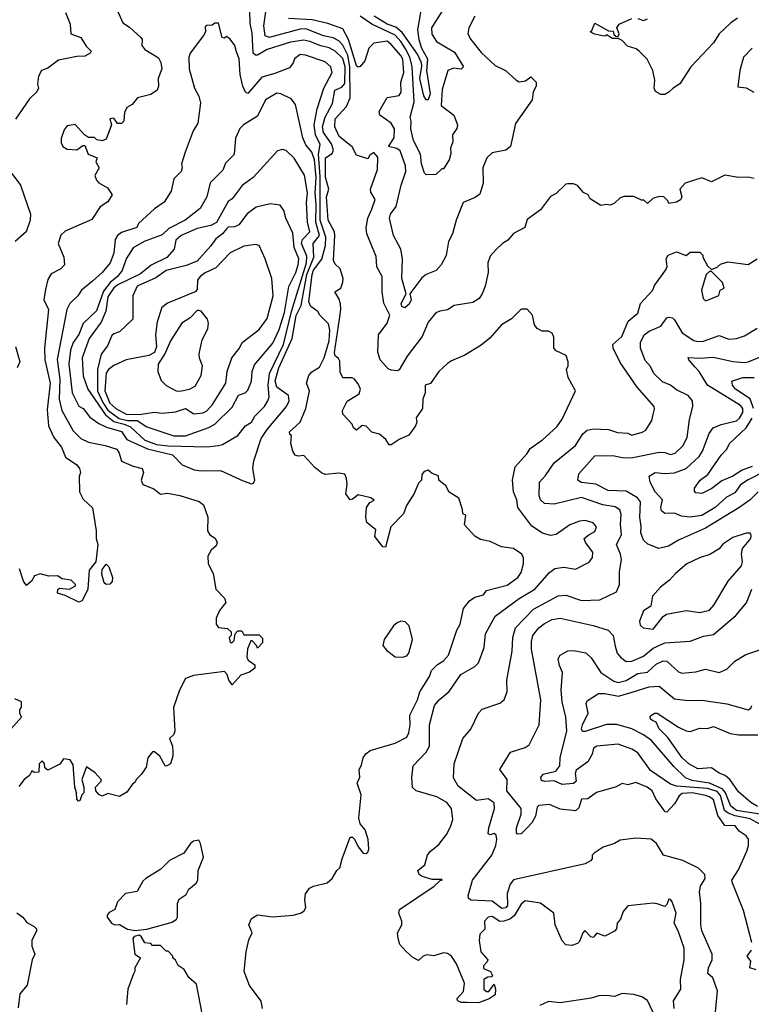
# Model space of a CAD drawing. Extents: x 1995148 to 2088947, y 769131 to 906009.
# Tile 251 of 256: x 2026870 to 2030641, y 835796 to 840867. Entities that reach past the tile are written whole.
import ezdxf

# ---------------------------------------------------------------- set-up
doc = ezdxf.new("R2010")
doc.units = 0

msp = doc.modelspace()

# ---------------------------------------------------------------- linework, layer by layer
at = {"layer": '0CON05XD'}
for points in [[(2030655, 840050), (2030624.1, 840055.9), (2030574.1, 840054.1), (2030505, 840066.2), (2030435, 840032.5), (2030385, 840052.5), (2030300, 840025), (2030272.5, 839995), (2030282.5, 839955), (2030275, 839940), (2030255, 839927.5), (2030215, 839920), (2030210, 839935), (2030190, 839955), (2030165, 839956.7), (2030133, 839947), (2030105, 839920), (2030087.5, 839937.5), (2030075, 839937.5), (2030035, 839957.5), (2029985, 839956.7), (2029965, 839950), (2029935, 839922.5), (2029915, 839912.5), (2029895, 839916.2), (2029865, 839910), (2029810, 839945), (2029800, 839965), (2029775, 839977.5), (2029745, 840013.3), (2029725, 840022.5), (2029695, 840022.5), (2029685, 840020), (2029635, 839972.5), (2029605, 839957.5), (2029555, 839887.5), (2029485, 839837.5), (2029473, 839797), (2029414.2, 839765.8), (2029385, 839732.5), (2029357.5, 839715), (2029327.5, 839685), (2029295, 839650), (2029283.3, 839615), (2029283.8, 839565), (2029269.2, 839495), (2029254.3, 839455), (2029237.9, 839432.1), (2029205, 839410), (2029110, 839395), (2029075, 839372.5), (2029035, 839366.7), (2029015, 839356.7), (2028975, 839308.8), (2028943.5, 839236.5), (2028866.9, 839135), (2028826.4, 839063.6), (2028815, 839058), (2028785, 839061.9), (2028769.8, 839069.8), (2028727.3, 839115), (2028715.6, 839154.4), (2028718.6, 839245), (2028764.6, 839305), (2028777.5, 839345), (2028746.7, 839406.7), (2028738.9, 839465), (2028737.8, 839545), (2028711.2, 839595), (2028707.3, 839647.3), (2028658.8, 839765), (2028656.4, 839795), (2028664.5, 839845), (2028685, 839891.2), (2028701.2, 839941.2), (2028679.7, 839979.7), (2028677.5, 839995), (2028713.3, 840095), (2028715, 840160), (2028695, 840182.5), (2028675, 840170), (2028665, 840150), (2028605, 840170), (2028583.2, 840213.2), (2028516.7, 840265), (2028493.8, 840315), (2028495, 840356.2), (2028555, 840420), (2028573.2, 840465), (2028572.3, 840625), (2028560.5, 840685), (2028535, 840735.4), (2028515, 840758.7), (2028485, 840774.6), (2028435, 840784.6), (2028345, 840820.5), (2028315, 840818.8), (2028155, 840776.2), (2028135, 840784.3), (2028128.2, 840835), (2028145.5, 840955)], [(2027106, 840905), (2027129.4, 840845), (2027134, 840795), (2027185.6, 840775.6), (2027211.7, 840731.7), (2027237.5, 840705), (2027232.5, 840695), (2027205, 840678.8), (2027165, 840678), (2027070.5, 840659.5), (2027015, 840617.5), (2026982.5, 840605), (2026967, 840577), (2026962.5, 840535), (2026967.5, 840515), (2026957.5, 840495), (2026920.5, 840459.5), (2026848.6, 840355)], [(2027367.9, 840927.9), (2027400.9, 840850.9), (2027435, 840828.8), (2027493.8, 840775), (2027501.2, 840765), (2027498.8, 840735), (2027515, 840714), (2027585, 840670), (2027597, 840647), (2027602.5, 840615), (2027584.3, 840565), (2027586, 840525), (2027578.8, 840505), (2027545, 840481.2), (2027477.5, 840465), (2027449.5, 840430.5), (2027422.5, 840415), (2027410.7, 840389.3), (2027406.7, 840345), (2027395, 840332.5), (2027373.3, 840333.3), (2027355, 840360), (2027335, 840357.5), (2027342.5, 840325), (2027315, 840252.5), (2027295, 840243.3), (2027268.3, 840248.3), (2027255, 840260), (2027225, 840260), (2027203.6, 840273.6), (2027155, 840327.5), (2027115, 840320), (2027099.3, 840300.7), (2027083.3, 840255), (2027083.6, 840233.6), (2027092.5, 840215), (2027115, 840200), (2027165, 840196.7), (2027195, 840220), (2027205, 840220), (2027222.5, 840175), (2027270, 840155), (2027262.5, 840135), (2027280, 840105), (2027257.5, 840065), (2027265, 840040), (2027277, 840027), (2027321.7, 840001.7), (2027346.7, 839965), (2027325, 839930), (2027285, 839903.8), (2027241.3, 839838.7), (2027105, 839778), (2027082.7, 839757.3), (2027068.8, 839715), (2027097.5, 839645), (2027100, 839605), (2027082.5, 839585), (2027031.5, 839558.5), (2027015, 839530), (2027002.1, 839477.9), (2026994.4, 839425), (2027018.9, 839375), (2026998.5, 839175), (2026998.9, 839115), (2027027.5, 838995), (2027011.5, 838858.5), (2027017.8, 838775), (2027046.7, 838715), (2027086, 838665), (2027106.2, 838615), (2027163.8, 838575), (2027178.8, 838555), (2027183.8, 838535), (2027176.1, 838513.9), (2027178, 838435), (2027197.7, 838397.7), (2027245, 838353.3), (2027263.8, 838235), (2027263.8, 838195), (2027272.5, 838165), (2027262, 838075), (2027227.7, 838032.3), (2027221.2, 837935), (2027192.5, 837875), (2027175, 837866.7), (2027105, 837902), (2027063.9, 837913.9), (2027067, 837933), (2027075, 837940), (2027091.7, 837938.3), (2027126.1, 837933.9), (2027158.3, 837951.7), (2027158.3, 837958.3), (2027135, 837980), (2027088.3, 837988.3), (2027065, 838002.5), (2027019.3, 838000.7), (2026975, 838013.8), (2026946.1, 838003.9), (2026930, 837975), (2026905, 837952.5), (2026888.8, 837975), (2026869.7, 838039.7)], [(2029434.3, 839355.7), (2029405, 839326.2), (2029353.3, 839295), (2029292.7, 839227.3), (2029248.8, 839191.2), (2029165, 839140), (2029095, 839111.2), (2029075, 839096.2), (2029030, 839055), (2028986.4, 838993.6), (2028960, 838985), (2028960, 838945), (2028947, 838913), (2028946, 838865), (2028913.6, 838816.4), (2028916.7, 838795), (2028910, 838775), (2028875, 838726.7), (2028825, 838706), (2028785, 838677.5), (2028775, 838677.5), (2028756.7, 838705), (2028725, 838732.5), (2028685, 838742.5), (2028655, 838773.3), (2028635, 838776.7), (2028605, 838752.5), (2028591.2, 838765), (2028583.8, 838785), (2028535.8, 838835), (2028534, 838855), (2028557.5, 838902.5), (2028619.3, 838940.7), (2028626.4, 838963.6), (2028615, 838992.5), (2028595, 839016.7), (2028583, 839023), (2028535, 839022.5), (2028521.2, 839051.2), (2028519.3, 839109.3), (2028513, 839123), (2028496.4, 839136.4), (2028493.2, 839153.2), (2028517.4, 839325), (2028525.6, 839375), (2028523.4, 839403.4), (2028515, 839432), (2028493.3, 839465), (2028525.5, 839485), (2028536.2, 839515), (2028536.4, 839535), (2028521.4, 839585), (2028495, 839608), (2028486.6, 839626.6), (2028494.4, 839755), (2028491.9, 839775), (2028460, 839835), (2028451.3, 839955), (2028463.4, 839995), (2028446.7, 840056.7), (2028445.6, 840155), (2028481.2, 840178.8), (2028486.8, 840195), (2028477.1, 840227.1), (2028436.4, 840286.4), (2028430.6, 840315), (2028444.9, 840365.1), (2028481.4, 840435), (2028494.6, 840505), (2028530.1, 840519.9), (2028545, 840538.1), (2028547.3, 840625), (2028535, 840666.9), (2028495, 840705.9), (2028465, 840721.8), (2028421.8, 840731.8), (2028365, 840755.3), (2028335, 840761.8), (2028265, 840751.6), (2028146.1, 840713.9), (2028095, 840683.8), (2028085, 840683.8), (2028072.9, 840695), (2028068.8, 840798.8), (2028057.2, 840847.2), (2028055.5, 840915)], [(2029048.6, 840915), (2028991.8, 840825), (2028993.3, 840793.3), (2029018.6, 840755), (2029110.7, 840700.7), (2029158, 840625), (2029145, 840612.5), (2029105, 840616.9), (2029077.1, 840605), (2029047.8, 840507.8), (2029042.7, 840425), (2029108, 840375), (2029126, 840325), (2029123.6, 840306.4), (2029100, 840275), (2029101.7, 840238.3), (2029090, 840205), (2029091.7, 840178.3), (2029083.8, 840145), (2029055, 840100), (2029045, 840100), (2029015, 840070), (2028965, 840067.5), (2028956.4, 840076.4), (2028941.4, 840125), (2028935.6, 840175), (2028900, 840245), (2028885.6, 840304.4), (2028888, 840345), (2028883.1, 840365), (2028902.9, 840445), (2028892.1, 840625), (2028880.5, 840675), (2028857.7, 840717.7), (2028834.8, 840755), (2028805, 840787.7), (2028685, 840843.4), (2028625.2, 840885.2)], [(2028936.7, 840915), (2028920.4, 840815), (2028926.8, 840765), (2028940.5, 840720.5), (2028972.5, 840665), (2028966.7, 840605), (2028985.4, 840485), (2028975, 840454.4), (2028964.1, 840454.1), (2028953.3, 840475), (2028932, 840565), (2028942.3, 840627.7), (2028941.2, 840645), (2028919.6, 840689.6), (2028840.8, 840800.8), (2028808.6, 840828.6), (2028764.4, 840845), (2028697.1, 840885)], [(2028120.8, 835775), (2028115, 835812.5), (2028055, 835893.3), (2028026.9, 835965), (2028037.3, 836067.3), (2028051.5, 836128.5), (2028067.5, 836165), (2028051.2, 836205), (2028065, 836237.5), (2028095, 836257.5), (2028175, 836247.1), (2028280, 836255), (2028316.7, 836265), (2028334.2, 836275.8), (2028344, 836295), (2028340, 836335), (2028342.9, 836365), (2028364.2, 836395), (2028385, 836405.6), (2028455, 836421.2), (2028480, 836445), (2028504.1, 836485.9), (2028520.7, 836499.3), (2028531.2, 836545), (2028573.6, 836656.4), (2028585, 836657.5), (2028595, 836647.5), (2028615, 836607.5), (2028640, 836575), (2028655, 836572.5), (2028665, 836580), (2028670, 836595), (2028665.8, 836645), (2028651.2, 836695), (2028625, 836726.7), (2028617.5, 836755), (2028630, 836875), (2028610, 836935), (2028623.6, 836966.4), (2028618.8, 837005), (2028631.7, 837028.3), (2028640, 837065), (2028653.8, 837086.2), (2028676.4, 837103.6), (2028805, 837141.2), (2028865, 837172.5), (2028875.7, 837194.3), (2028882.5, 837235), (2028881.4, 837285), (2028920, 837365), (2028931.9, 837405), (2028982.9, 837485), (2028992.9, 837515), (2029024, 837546), (2029054.6, 837565.4), (2029080.8, 837595), (2029123, 837723), (2029140, 837755), (2029158, 837835), (2029187.5, 837875), (2029215, 837893.3), (2029260, 837905), (2029275, 837927.5), (2029382.5, 837955), (2029438, 837995), (2029455, 838020), (2029466.9, 838065), (2029466.9, 838095), (2029457.1, 838115), (2029415, 838144.3), (2029352.7, 838152.7), (2029295, 838180), (2029245, 838190), (2029215, 838207.5), (2029162.5, 838265), (2029170, 838315), (2029153, 838323), (2029152.5, 838345), (2029133.6, 838403.6), (2029083.6, 838433.6), (2029066.4, 838466.4), (2029030, 838495), (2029028.3, 838518.3), (2028995, 838530), (2028975, 838547.5), (2028955, 838540), (2028943.3, 838525), (2028940, 838495), (2028925, 838480), (2028903.6, 838426.4), (2028863.9, 838366.1), (2028848.3, 838321.7), (2028782.5, 838255), (2028755, 838150), (2028741.7, 838151.7), (2028700, 838205), (2028705, 838240), (2028658.3, 838278.3), (2028653.3, 838305), (2028657.5, 838355), (2028675, 838380), (2028697.5, 838392.5), (2028680, 838405), (2028615, 838420), (2028585, 838397.5), (2028572.5, 838395), (2028551.2, 838425), (2028557, 838473), (2028554.4, 838505), (2028545, 838527.1), (2028515, 838532.5), (2028445, 838525.7), (2028425, 838532.9), (2028390.3, 838560.3), (2028335, 838622.5), (2028305, 838620), (2028290, 838625), (2028277.5, 838645), (2028267.5, 838685), (2028270, 838725), (2028261.7, 838731.7), (2028260, 838745), (2028315.5, 838794.5), (2028344.6, 838865.4), (2028363.3, 838955), (2028348.8, 838995), (2028360, 839035), (2028375.6, 839054.4), (2028415, 839077.5), (2028439, 839125), (2028465, 839214), (2028468.5, 839268.5), (2028461.2, 839301.2), (2028416.7, 839345), (2028406.7, 839365), (2028370.6, 839390.6), (2028360.4, 839415), (2028376.7, 839555), (2028385, 839576.6), (2028426.7, 839633.3), (2028446.8, 839705), (2028447.4, 839747.4), (2028418.6, 839835), (2028418.9, 840058.9), (2028410.6, 840175), (2028418.9, 840225), (2028394.1, 840275), (2028388.2, 840325), (2028402.4, 840407.6), (2028436.8, 840515), (2028480.8, 840595), (2028474, 840625), (2028445, 840650), (2028342.5, 840685), (2028315, 840688), (2028286.7, 840665), (2028280, 840645), (2028260.7, 840619.3), (2028185, 840589.6), (2028118.1, 840571.9), (2028045, 840487.1), (2028033.2, 840493.2), (2028020.5, 840525), (2028005.6, 840585), (2028001.1, 840665), (2027987.7, 840702.3), (2027979.2, 840735), (2027955, 840766.7), (2027935, 840780), (2027925, 840772.5), (2027913.3, 840775), (2027895, 840850), (2027875, 840850), (2027861.7, 840838.3), (2027835, 840837.5), (2027825, 840830), (2027827.5, 840805), (2027817.5, 840785), (2027748.8, 840695), (2027742.5, 840675), (2027743.1, 840615), (2027770, 840515), (2027792.8, 840472.8), (2027801.2, 840438.8), (2027788.8, 840335), (2027764.2, 840295), (2027721.9, 840185), (2027704, 840125), (2027708, 840105), (2027702, 840085), (2027665, 840047.5), (2027650, 839985), (2027615, 839926.7), (2027565, 839893.3), (2027483, 839817), (2027473, 839797), (2027395, 839770.6), (2027373.5, 839756.5), (2027362, 839735), (2027355.7, 839664.3), (2027336.4, 839615), (2027295, 839566), (2027245, 839520), (2027189.2, 839475), (2027169.2, 839445), (2027128.1, 839405), (2027112.5, 839375), (2027062.9, 839117.1), (2027077.3, 839015), (2027072.7, 838912.7), (2027086.8, 838855), (2027145, 838750.6), (2027185, 838711.2), (2027225, 838692), (2027310, 838675), (2027370, 838655), (2027383.3, 838635), (2027394.4, 838594.4), (2027455, 838567.1), (2027501.2, 838555), (2027507.5, 838535), (2027496, 838495), (2027505, 838473.8), (2027560.9, 838450.9), (2027595, 838423.3), (2027631.7, 838428.3), (2027695, 838416.9), (2027795, 838386.2), (2027818, 838368), (2027838.8, 838305), (2027838, 838235), (2027850, 838215), (2027877.5, 838197.5), (2027887.8, 838175), (2027883.2, 838156.8), (2027857.5, 838135), (2027838.8, 838105), (2027842, 838065), (2027866.7, 838015), (2027881.2, 837935), (2027925, 837887.5), (2027932.5, 837865), (2027900, 837825), (2027882.5, 837785), (2027883.3, 837755), (2027895, 837737.5), (2027941.7, 837731.7), (2027960, 837715), (2027960, 837695), (2027950, 837685), (2027955, 837660), (2027965, 837660), (2027975, 837670), (2027980, 837705), (2027995, 837720), (2028015, 837720), (2028025, 837700), (2028105, 837700), (2028121.7, 837681.7), (2028121.7, 837658.3), (2028095, 837630), (2028090, 837645), (2028068.3, 837668.3), (2028061.7, 837668.3), (2028043.6, 837626.4), (2028040, 837585), (2028048.3, 837568.3), (2028082.5, 837545), (2028081.7, 837528.3), (2028055, 837506.2), (2028009.2, 837490.8), (2027965, 837442.5), (2027947.5, 837465), (2027940, 837495), (2027925, 837510), (2027765, 837490), (2027725, 837473.8), (2027694.3, 837415), (2027663.1, 837325), (2027669.2, 837205), (2027664.1, 837185.9), (2027642.5, 837165), (2027657.5, 837125), (2027660, 837095), (2027660, 837075), (2027646.7, 837035), (2027625, 837022.5), (2027620, 837025), (2027592.5, 837075), (2027565, 837097.5)], [(2029215.7, 840885), (2029184, 840825), (2029179.2, 840795), (2029194.3, 840765), (2029248, 840698), (2029320.9, 840630.9), (2029373.3, 840605), (2029427, 840557), (2029445, 840548), (2029476.9, 840553.1), (2029505, 840572.5), (2029532.5, 840545), (2029532.5, 840525), (2029516.7, 840495), (2029511.2, 840455), (2029425, 840332.5), (2029398.8, 840215), (2029375, 840196), (2029305, 840181.2), (2029276.7, 840155), (2029256.7, 840105), (2029259.2, 840025), (2029241.2, 839968.8), (2029217.9, 839952.1), (2029155, 839926), (2029119.5, 839835), (2029100, 839765), (2029080, 839725), (2029067.3, 839652.7), (2029042.5, 839605), (2029016.2, 839575), (2028965, 839554.2), (2028942.8, 839537.2), (2028880, 839455), (2028886.9, 839425), (2028878.1, 839401.9), (2028855, 839383.1), (2028840.2, 839390.2), (2028835.6, 839405), (2028862.5, 839455), (2028840, 839535), (2028842.9, 839635), (2028834.2, 839685), (2028797.1, 839755), (2028775.7, 839845), (2028781.9, 839865), (2028810, 839905), (2028835.8, 840015), (2028859.4, 840085), (2028858.9, 840115), (2028831.5, 840191.5), (2028814, 840204), (2028770, 840215), (2028800.8, 840259.2), (2028801.9, 840305), (2028785, 840335.2), (2028726.9, 840375), (2028722.5, 840395), (2028764.1, 840465.9), (2028825, 840477.5), (2028835.9, 840494.1), (2028833.8, 840545), (2028850, 840595), (2028845, 840663.3), (2028835, 840683.3), (2028785, 840740), (2028764.2, 840755.8), (2028695, 840746.2), (2028668.8, 840721.2), (2028648.8, 840655), (2028625, 840626.7), (2028615, 840623.3), (2028605, 840628.8), (2028564, 840765), (2028535, 840820.8), (2028457.7, 840847.7), (2028377, 840867), (2028255, 840874.2)], [(2030570, 840875), (2030535, 840851.2), (2030475, 840793.8), (2030445, 840748.8), (2030328.8, 840625), (2030273, 840537), (2030237.5, 840515), (2030216.4, 840493.6), (2030195, 840482.5), (2030175, 840482.5), (2030147, 840497), (2030140, 840515), (2030143.3, 840555), (2030133.3, 840605), (2030103.6, 840663.6), (2030062.5, 840705), (2030047, 840717), (2030001.7, 840731.7), (2029975, 840760), (2029955, 840770), (2029925, 840770), (2029895, 840790), (2029887, 840783), (2029873.6, 840783.6), (2029832.5, 840792.5), (2029810, 840805), (2029818.3, 840811.7), (2029835, 840850), (2029905, 840810), (2029928.3, 840808.3), (2029931.7, 840791.7), (2029941.7, 840781.7), (2029955, 840780), (2029960, 840795), (2029947.5, 840825), (2029960, 840845), (2030025, 840873.3)], [(2030055, 840873.3), (2030085, 840863.3), (2030105, 840872.5)], [(2030645, 840720), (2030601.2, 840675), (2030582, 840605), (2030570.7, 840520.7), (2030615, 840516.7), (2030654.2, 840494.2)], [(2028065, 838477.5), (2028075, 838480), (2028082.5, 838495), (2028070.8, 838555), (2028076.9, 838595), (2028115, 838710), (2028145, 838757.1), (2028244.5, 838875), (2028259.6, 838905), (2028255, 838931.4), (2028195.5, 838975.5), (2028186.6, 839006.6), (2028204.9, 839075), (2028274.6, 839225), (2028295, 839343.1), (2028321.3, 839395), (2028350.1, 839555), (2028385.6, 839645), (2028382.1, 839715), (2028414.8, 839755), (2028395.9, 839825), (2028398.5, 839915), (2028393.2, 839975), (2028397.2, 840055), (2028389.7, 840145), (2028375, 840184.4), (2028345, 840222.5), (2028328.9, 840258.9), (2028290.9, 840430.9), (2028269.7, 840459.7), (2028215, 840485.8), (2028195, 840488.1), (2028136, 840455), (2028095, 840371.2), (2028023.3, 840325), (2028005, 840306.7), (2027982.1, 840257.9), (2027975, 840173.3), (2027931.2, 840128.8), (2027917.4, 840092.6), (2027852.4, 840027.6), (2027834.3, 839955.7), (2027800.8, 839895), (2027722.9, 839835), (2027638, 839792), (2027605, 839759.1), (2027511.2, 839725), (2027455, 839692.5), (2027418, 839635), (2027398.2, 839575), (2027373.9, 839545), (2027336.2, 839513.8), (2027301, 839469), (2027265, 839367.5), (2027197.6, 839302.4), (2027175, 839245.6), (2027145.3, 839205), (2027132.2, 839165), (2027122.8, 839095), (2027140.8, 838945), (2027175, 838876.2), (2027196.7, 838865), (2027230.9, 838820.9), (2027278.1, 838788.1), (2027318, 838768), (2027395, 838745.7), (2027421.4, 838705), (2027527.8, 838657.8), (2027656.8, 838626.8), (2027706.7, 838575), (2027768.8, 838548.8), (2027805, 838543.5), (2027905, 838546), (2028022.3, 838492.3), (2028065, 838477.5)], [(2027835, 838668.1), (2027895, 838674.6), (2027915, 838680), (2027995, 838725.7), (2028034.4, 838775.6), (2028063.8, 838795), (2028081.9, 838825), (2028132.2, 838875), (2028148.9, 838905), (2028155.5, 838925), (2028151.2, 838985), (2028156.7, 839045), (2028230.4, 839195), (2028270.9, 839365), (2028347.4, 839615), (2028349.5, 839649.5), (2028322, 839715), (2028326.9, 839735), (2028364.6, 839775), (2028353.9, 839825), (2028347.9, 839925), (2028353.8, 839975), (2028337.2, 840067.2), (2028284.7, 840154.7), (2028243, 840193), (2028225, 840199.2), (2028198.3, 840191.7), (2028074, 840055), (2028017, 840013), (2027965.6, 839944.4), (2027945, 839931.2), (2027885, 839823.6), (2027855, 839807.5), (2027785, 839792.7), (2027702, 839755), (2027675, 839731.2), (2027666, 839685), (2027627.7, 839642.3), (2027547.1, 839602.9), (2027492.4, 839557.6), (2027375, 839501.6), (2027355, 839486.2), (2027325, 839440), (2027313.9, 839366.1), (2027289.8, 839310.2), (2027228.8, 839225), (2027191.8, 839125), (2027196.7, 839033.3), (2027221.5, 838965), (2027312.2, 838832.2), (2027355, 838797.9), (2027408.2, 838785), (2027440.3, 838770.3), (2027515, 838701.1), (2027575, 838680.2), (2027635, 838672), (2027835, 838668.1)], [(2026830, 840075), (2026873.8, 840015), (2026926.2, 839865), (2026924, 839835), (2026903.8, 839775), (2026846.7, 839725)], [(2027725, 838723.5), (2027845, 838766.7), (2027875, 838784.2), (2027965, 838871.1), (2027997.1, 838932.9), (2028032.5, 838945), (2028045, 838960), (2028064.4, 839005), (2028067.3, 839055), (2028079.4, 839090.6), (2028175, 839200.8), (2028207.7, 839272.3), (2028235, 839358.8), (2028257.3, 839492.7), (2028293.3, 839565), (2028306, 839605), (2028308, 839635), (2028284.1, 839694.1), (2028278, 839768), (2028241.4, 839845), (2028230.8, 839885), (2028212.3, 839912.3), (2028161.2, 839918.8), (2028088.3, 839901.7), (2028042.4, 839867.6), (2027999.5, 839810.5), (2027979.1, 839800.9), (2027945, 839798.9), (2027935, 839790), (2027915.2, 839764.8), (2027880.5, 839739.5), (2027855, 839702), (2027785, 839624.2), (2027728.3, 839601.7), (2027625, 839576.4), (2027572.4, 839537.6), (2027475.5, 839495), (2027453.8, 839445), (2027452.5, 839325), (2027385, 839260), (2027355, 839250), (2027345, 839240), (2027322.7, 839187.3), (2027290.6, 839145), (2027271.4, 839065), (2027271.7, 838955), (2027298.5, 838895), (2027325, 838856.6), (2027383.3, 838813.3), (2027425, 838802.3), (2027475, 838803), (2027525, 838770.8), (2027664, 838724), (2027725, 838723.5)], [(2027485, 838834.8), (2027565, 838846.1), (2027605, 838841.6), (2027672.3, 838847.7), (2027725, 838864.5), (2027767.8, 838837.8), (2027815, 838842.5), (2027835, 838852.1), (2027863.6, 838885), (2027931.9, 838995), (2027938.9, 839055), (2027962.9, 839125), (2028002, 839175), (2028016, 839205), (2028105, 839271.4), (2028145, 839328.8), (2028176.2, 839445), (2028168.8, 839535), (2028135.6, 839635), (2028103.6, 839703.6), (2028085, 839708.8), (2028025, 839700.6), (2027955, 839666), (2027881.4, 839588.6), (2027825, 839563.2), (2027799.4, 839545), (2027786.7, 839525), (2027785, 839477.5), (2027775, 839465.7), (2027632, 839408), (2027603.1, 839385), (2027578.7, 839311.3), (2027570.6, 839245), (2027575.7, 839185), (2027565, 839153.5), (2027535, 839137.8), (2027418, 839115), (2027355, 839085.5), (2027327.5, 839065), (2027315, 839047.5), (2027308.2, 838955), (2027335, 838892.1), (2027365, 838865.4), (2027419.2, 838835), (2027485, 838834.8)], [(2030455, 835737.5), (2030466.9, 835865), (2030442.1, 835932.1), (2030415.8, 835955), (2030419.4, 835985), (2030438.1, 836025), (2030438.5, 836055), (2030385.5, 836175), (2030380, 836205), (2030380.3, 836315), (2030373.8, 836376.2), (2030379.5, 836405), (2030402.1, 836445), (2030400.5, 836465), (2030367.9, 836497.9), (2030287.1, 836537.1), (2030188.8, 836565), (2030151.5, 836625), (2030125, 836646.4), (2030045, 836652.5), (2029965, 836642.5), (2029935.9, 836624.1), (2029876.7, 836605), (2029830, 836575), (2029820, 836565), (2029820, 836545), (2029812.5, 836535), (2029785, 836519.2), (2029415, 836436.7), (2029397.5, 836415), (2029382.6, 836367.4), (2029384, 836305), (2029375, 836292.5), (2029355, 836290), (2029305, 836327.5), (2029195, 836332.5), (2029182.9, 836342.9), (2029181.4, 836355), (2029204, 836435), (2029302.5, 836565), (2029324.2, 836615), (2029329.2, 836645), (2029325, 836667.5), (2029315, 836676), (2029295, 836670), (2029284.4, 836675), (2029287.9, 836705), (2029317.6, 836805), (2029314.8, 836834.8), (2029285, 836855.3), (2029225, 836846), (2029129.1, 836919.1), (2029106.4, 836963.6), (2029108.8, 837035), (2029154, 837165), (2029195, 837213.3), (2029234.2, 837295.8), (2029254.2, 837315.8), (2029345, 837346.7), (2029366.7, 837365), (2029383, 837407), (2029380.8, 837465), (2029407.5, 837615), (2029411.8, 837685), (2029425.4, 837734.6), (2029518.1, 837831.9), (2029645, 837900.6), (2029685, 837904.3), (2029765, 837875.6), (2029860.3, 837879.7), (2029945, 837920), (2029961.2, 837958.8), (2029961.9, 838025), (2029971.4, 838085), (2029966.9, 838115), (2029945.6, 838165), (2029971.9, 838215), (2029966.6, 838266.6), (2029969.3, 838319.3), (2029963.3, 838343.3), (2029939.1, 838359.1), (2029875, 838369.2), (2029765, 838406.4), (2029625, 838372.9), (2029575, 838375.6), (2029555, 838394.2), (2029547.5, 838415), (2029548.9, 838485), (2029580.6, 838519.4), (2029624.4, 838585), (2029735, 838674.2), (2029772, 838735), (2029795, 838754), (2029825, 838760), (2029905, 838756.7), (2029951.7, 838741.7), (2030005, 838737.5), (2030025, 838727.5), (2030077.6, 838742.4), (2030096.4, 838753.6), (2030127.8, 838802.2), (2030134.2, 838834.2), (2030141.7, 838861.7), (2030139.2, 838875), (2030052.9, 838975), (2029965, 839101.2), (2029928.8, 839175), (2029926.7, 839195), (2029973.8, 839235), (2030005.9, 839314.1), (2030056.2, 839355), (2030070, 839405), (2030132.5, 839475), (2030142.4, 839497.6), (2030200.5, 839579.5), (2030206.4, 839596.4), (2030202.5, 839635), (2030212.5, 839655), (2030255, 839672.5), (2030305, 839652.5), (2030325, 839670), (2030375, 839670), (2030390, 839655), (2030390, 839645), (2030415, 839600), (2030435, 839580), (2030465, 839592.5), (2030481.2, 839608.8), (2030519.3, 839620.7), (2030625, 839606.2), (2030670, 839635)], [(2030405, 839420), (2030415, 839423.3), (2030473, 839447), (2030480, 839475), (2030500, 839485), (2030493, 839513), (2030435, 839570), (2030425, 839570), (2030407.5, 839555), (2030383.8, 839475), (2030391.7, 839431.7), (2030405, 839420)], [(2027695, 838954), (2027745.6, 838964.4), (2027775, 838980), (2027805.8, 839035), (2027812.5, 839085), (2027796.4, 839123.6), (2027794.2, 839145.8), (2027811.2, 839218.8), (2027838.8, 839275), (2027842.5, 839305), (2027837.5, 839325), (2027805, 839366.7), (2027795, 839370), (2027785, 839368.8), (2027748.8, 839331.2), (2027706.2, 839305), (2027646.6, 839213.4), (2027620.3, 839149.7), (2027583.9, 839093.9), (2027581.2, 839055), (2027599.5, 839009.5), (2027625, 838983.8), (2027676.1, 838956.1), (2027695, 838954)], [(2030242.5, 835775), (2030238.8, 835815), (2030277.1, 835875), (2030275.8, 835924.2), (2030293.8, 836025), (2030294.2, 836085), (2030263.3, 836175), (2030243.3, 836215), (2030254, 836265), (2030233.3, 836325), (2030225, 836336.7), (2030215, 836337.5), (2030205, 836310), (2030195, 836300), (2030156.2, 836313.8), (2030135, 836317.1), (2030005, 836303.8), (2029980, 836275), (2029965.7, 836235), (2029950, 836215), (2029946.2, 836185), (2029936.1, 836173.9), (2029885, 836147.5), (2029845, 836162.5), (2029825, 836140), (2029813.6, 836143.6), (2029783, 836177), (2029772.5, 836165), (2029755, 836120), (2029745, 836110), (2029715, 836100), (2029685, 836102.5), (2029665, 836122.5), (2029630, 836205), (2029623.3, 836265), (2029555, 836317.5), (2029475, 836330), (2029455, 836312), (2029418.3, 836251.7), (2029395.3, 836234.7), (2029365, 836223.9), (2029345, 836222.9), (2029305, 836248.5), (2029283.8, 836245), (2029266.2, 836225), (2029267, 836183), (2029242.3, 836157.7), (2029237.5, 836125), (2029246.1, 836066.1), (2029282.5, 836025), (2029280, 836015), (2029260, 835995), (2029261.2, 835981.2), (2029296.2, 835966.2), (2029306.7, 835945), (2029301.7, 835938.3), (2029283, 835937), (2029262.5, 835925), (2029262.5, 835875), (2029275, 835862.5), (2029287, 835863), (2029315, 835900), (2029322.5, 835875), (2029320, 835845), (2029290, 835825), (2029235, 835804.5), (2029175, 835805.8), (2029145, 835806.2), (2029127.5, 835815), (2029122.5, 835825), (2029157, 835863), (2029163.1, 835905), (2029121.9, 836005), (2029095, 836044.2), (2029075, 836057.5), (2029055, 836062), (2029005, 836046.7), (2028968.3, 836051.7), (2028950, 836045), (2028925, 836022.5), (2028897, 836037), (2028860.7, 836070.7), (2028830, 836105), (2028820, 836135), (2028817.5, 836165), (2028840, 836205), (2028838.8, 836225), (2028823.3, 836265), (2028827.5, 836285), (2029006, 836405), (2029036.2, 836433.8), (2029047.5, 836435), (2029045, 836440), (2028995, 836438.6), (2028944.5, 836454.5), (2028928.8, 836465), (2028921.2, 836485), (2028958, 836515), (2028971.2, 836565), (2028985, 836583.3), (2029030.9, 836619.1), (2029069.7, 836670.3), (2029090.3, 836709.7), (2029101.7, 836748.3), (2029096.2, 836805), (2029072, 836835), (2029020, 836865), (2028912.5, 836895), (2028895, 836912.5), (2028891.2, 836965), (2028897.5, 837025), (2028965.3, 837094.7), (2028981.2, 837125), (2028982.5, 837235), (2029008, 837335), (2029031.2, 837365), (2029083, 837407), (2029144, 837495), (2029215, 837535.7), (2029234.3, 837555), (2029264.1, 837634.1), (2029270.6, 837705), (2029320.6, 837795), (2029445, 837886.2), (2029525, 837934.4), (2029600.3, 838019.7), (2029628.8, 838041.2), (2029675, 838047.5), (2029735, 838038), (2029805, 838073.3), (2029822.3, 838097.7), (2029824, 838125), (2029785.8, 838175), (2029778.8, 838195), (2029802.5, 838215), (2029835, 838231.2), (2029843.3, 838255), (2029825, 838276.2), (2029785, 838288), (2029755, 838284), (2029705, 838265.8), (2029634.1, 838215.9), (2029605, 838211.2), (2029565, 838222), (2029509.1, 838259.1), (2029437.5, 838355), (2029431.4, 838395), (2029415.8, 838435), (2029409.2, 838495), (2029423.8, 838565), (2029485, 838633.3), (2029500.5, 838659.5), (2029565, 838703.8), (2029639.1, 838770.9), (2029665, 838810), (2029733.8, 838955), (2029696.7, 839025), (2029687.5, 839065), (2029696.7, 839085), (2029697.5, 839105), (2029687, 839137), (2029635, 839162.5), (2029622.5, 839175), (2029623, 839233), (2029613.6, 839253.6), (2029595, 839263.3), (2029563, 839263), (2029537, 839277), (2029523.3, 839295), (2029513.3, 839345), (2029485, 839376.7), (2029455, 839376.2), (2029434.3, 839355.7)], [(2030021.2, 838611.2), (2030165, 838640), (2030195, 838638.5), (2030225, 838627.1), (2030248, 838635), (2030287.6, 838672.4), (2030310.5, 838715), (2030321.7, 838808.3), (2030340, 838875), (2030337.5, 838905), (2030315, 838931.9), (2030255, 838961.1), (2030225, 838984.3), (2030182.2, 839002.2), (2030137.5, 839045), (2030120.5, 839080.5), (2030092.8, 839112.8), (2030068.9, 839175), (2030069.6, 839205), (2030088.9, 839245), (2030115, 839263.3), (2030175, 839288.6), (2030205, 839331.2), (2030215, 839336), (2030235, 839332), (2030245, 839322), (2030284.1, 839254.1), (2030345, 839215.6), (2030365, 839210), (2030395, 839211.4), (2030475, 839240), (2030525, 839222.5), (2030565, 839225.8), (2030605, 839238.6), (2030671.2, 839278.8)], [(2026847.5, 839185), (2026870, 839105), (2026856.7, 839075)], [(2030715, 838543.1), (2030625, 838497.7), (2030585, 838472.5), (2030555, 838431.1), (2030512.4, 838407.6), (2030455, 838354.6), (2030385, 838313.6), (2030324.7, 838304.7), (2030280.4, 838310.4), (2030245, 838325.7), (2030195, 838324.4), (2030177.3, 838337.3), (2030174.2, 838355.8), (2030182.5, 838395), (2030145.8, 838435), (2030120, 838485), (2030115, 838516.7), (2030145, 838535.7), (2030195, 838530.6), (2030245, 838533.6), (2030304.7, 838555.3), (2030371.8, 838618.2), (2030388.8, 838645), (2030423.1, 838736.9), (2030444.5, 838765.5), (2030485, 838782.9), (2030565, 838801.5), (2030580, 838815), (2030597.1, 838845), (2030597.1, 838865), (2030585, 838880.5), (2030415, 838984.4), (2030371.9, 839055), (2030348.8, 839078.8), (2030318.8, 839115), (2030315, 839127.5), (2030375, 839124.3), (2030445, 839130), (2030545, 839107.1), (2030605, 839102.5), (2030625, 839105.6), (2030774.4, 839165.6)], [(2030652.6, 838865), (2030635.4, 838915), (2030560, 838965), (2030542.9, 838985), (2030540, 839005), (2030596.3, 839023.7), (2030655.6, 839024.4)], [(2030645, 838565.4), (2030593, 838547), (2030545, 838516.9), (2030488.2, 838491.8), (2030436.5, 838453.5), (2030385, 838427.8), (2030355, 838430), (2030348.6, 838438.6), (2030348.6, 838455), (2030376.9, 838495), (2030415.8, 838525), (2030485, 838624.4), (2030514.4, 838655), (2030528.9, 838685), (2030615, 838765.3), (2030644.4, 838815)], [(2030675.8, 838435), (2030634.7, 838395.3), (2030576.7, 838353.3), (2030405, 838248.1), (2030265, 838186.9), (2030214.4, 838155.6), (2030164.2, 838144.2), (2030106.6, 838166.6), (2030085, 838186.7), (2030071.5, 838225), (2030073.4, 838256.6), (2030065.4, 838305), (2030069.5, 838385), (2030054.4, 838405), (2029995, 838438.5), (2029902.2, 838442.2), (2029840, 838475), (2029764.4, 838484.4), (2029745.9, 838495.9), (2029751.3, 838528.7), (2029835, 838620.8), (2029927.6, 838622.4), (2029975, 838612.7), (2030021.2, 838611.2)], [(2030135, 837729.2), (2030185.7, 837794.3), (2030204.3, 837805.7), (2030305, 837824.2), (2030375, 837814), (2030425, 837826.2), (2030448, 837852), (2030522, 837975), (2030589.4, 838055), (2030595.5, 838075), (2030590.6, 838115), (2030595.8, 838144.2), (2030638.8, 838195), (2030640.7, 838210.7), (2030635, 838222.5), (2030615, 838223.3), (2030545, 838200), (2030493.2, 838166.8), (2030475, 838142), (2030426.2, 838113.8), (2030373.4, 838096.6), (2030308, 838065), (2030249.2, 838015), (2030219.3, 837980.7), (2030172, 837945), (2030132.1, 837897.9), (2030123.6, 837846.4), (2030085, 837822.5), (2030065, 837770), (2030068.3, 837748.3), (2030082.5, 837735), (2030135, 837729.2)], [(2027315, 837959.2), (2027305, 837966.2), (2027292.4, 838012.4), (2027294.4, 838035.6), (2027315, 838062.5), (2027329.5, 838049.5), (2027348, 837995), (2027345.8, 837974.2), (2027335, 837960), (2027315, 837959.2)], [(2030643.2, 836115), (2030599.8, 836279.8), (2030541.2, 836425), (2030540, 836435), (2030575, 836488.8), (2030616.9, 836585), (2030626.4, 836615), (2030626.4, 836646.4), (2030615, 836664), (2030578.3, 836688.3), (2030556.7, 836715), (2030505, 836716.7), (2030468.3, 836768.3), (2030445, 836850), (2030425.7, 836865), (2030405, 836871.3), (2030335, 836885.6), (2030285, 836882.2), (2030269.3, 836870.8), (2030245, 836829.4), (2030205, 836786.7), (2030197, 836787), (2030148, 836855), (2030130, 836895), (2030103.3, 836915), (2030045, 836938.1), (2030005, 836926.7), (2029975, 836933.3), (2029943.9, 836916.1), (2029843.2, 836886.8), (2029797.5, 836855), (2029765, 836853.3), (2029751.2, 836808.8), (2029735, 836793.3), (2029655, 836801.9), (2029600, 836825), (2029545, 836820), (2029537.7, 836812.3), (2029528, 836765), (2029509.1, 836730.9), (2029485.4, 836704.6), (2029455, 836674.4), (2029435, 836673.1), (2029430, 836680), (2029429.6, 836705), (2029454.7, 836775), (2029454.1, 836804.1), (2029381.2, 836895), (2029382.5, 836955), (2029343.8, 837005), (2029400, 837095), (2029475, 837118.8), (2029495, 837133.3), (2029547.5, 837235), (2029555.6, 837365), (2029507.8, 837625), (2029507.5, 837665), (2029514.4, 837695), (2029545.8, 837735), (2029575, 837757.8), (2029615, 837778.1), (2029655, 837785.8), (2029825, 837746.7), (2029902.4, 837722.4), (2029928, 837695), (2029939.5, 837640.5), (2029949.2, 837605), (2029966, 837585), (2029995, 837562), (2030025, 837563.5), (2030085, 837588.8), (2030135, 837631.2), (2030195, 837657.3), (2030325, 837666), (2030395, 837692.5), (2030445, 837701.4), (2030560.6, 837799.4), (2030616.1, 837863.9), (2030644.2, 837935)], [(2028845, 837584), (2028865, 837591.2), (2028875.7, 837604.3), (2028894, 837675), (2028876.7, 837745), (2028855.9, 837765.9), (2028835, 837768.8), (2028815, 837761.2), (2028796.2, 837745), (2028748, 837675), (2028742, 837645), (2028760.3, 837620.3), (2028805, 837586.2), (2028845, 837584)], [(2030685, 836724.2), (2030635, 836751), (2030557.2, 836767.2), (2030521.2, 836781.2), (2030503.1, 836795), (2030482.3, 836872.3), (2030465, 836892.3), (2030415, 836908.3), (2030255, 836920.2), (2030225, 836929.8), (2030120.3, 837000.3), (2030055, 837090.8), (2030025, 837110), (2029955, 837135.6), (2029845, 837125.7), (2029826.7, 837115), (2029820, 837085), (2029797.5, 837045), (2029737.5, 837002.5), (2029733.1, 836985), (2029738.1, 836945), (2029725, 836933.5), (2029665, 836929.1), (2029625, 836948), (2029575.9, 836944.1), (2029558.8, 836948.8), (2029556, 836965), (2029568.7, 836981.3), (2029632.7, 836997.3), (2029654.2, 837025), (2029655.6, 837065), (2029689.4, 837205), (2029684.5, 837274.5), (2029665.5, 837355), (2029660, 837415), (2029668.1, 837505), (2029652, 837542), (2029645.8, 837575), (2029656.2, 837595), (2029695, 837616), (2029725, 837619.2), (2029787, 837607), (2029815, 837581.2), (2029865.7, 837505), (2029931.3, 837461.3), (2029955, 837453.3), (2029996.4, 837463.6), (2030055, 837500.7), (2030105, 837507.8), (2030151, 837549), (2030185.7, 837565.7), (2030205, 837564.4), (2030265, 837509.2), (2030282.2, 837502.2), (2030355, 837509.2), (2030405, 837522.5), (2030475, 837506), (2030515, 837522.5), (2030555, 837564), (2030611.7, 837598.3), (2030695, 837625.7)], [(2030685.4, 836775.4), (2030563.8, 836795), (2030535, 836816.4), (2030508.5, 836885), (2030493.4, 836905), (2030425.4, 836935.4), (2030335, 836949.8), (2030301.9, 836961.9), (2030241.7, 837021.7), (2030126.5, 837155), (2030085, 837184.5), (2030025, 837215.5), (2029947.6, 837237.6), (2029895, 837237.1), (2029785, 837200.7), (2029770.9, 837200.9), (2029766.2, 837215), (2029771.2, 837235), (2029799.4, 837295), (2029790, 837345), (2029795, 837358.8), (2029852.8, 837397.2), (2029885, 837397.9), (2029956.7, 837383.3), (2030026.2, 837403.8)], [(2030026.2, 837403.8), (2030115, 837432.2), (2030165, 837434), (2030245, 837370), (2030315, 837361.4), (2030385, 837362.9), (2030515, 837344.2), (2030625, 837312.5), (2030638.3, 837321.7), (2030643.9, 837336.1)], [(2026825, 837213.8), (2026880, 837275), (2026870, 837295), (2026870, 837315), (2026880, 837325), (2026880, 837355), (2026845, 837370)], [(2030672.5, 836815), (2030638, 836835), (2030575, 836890), (2030532.3, 836952.3), (2030506.7, 836975), (2030475, 836987.1), (2030435, 837014.2), (2030365, 837008.8), (2030318.2, 837035), (2030285, 837066.5), (2030210.7, 837170.7), (2030166, 837215), (2030149.5, 837249.5), (2030131.7, 837258.3), (2030121.2, 837265), (2030118.8, 837281.2), (2030142.5, 837295), (2030155, 837295.5), (2030265, 837223.1), (2030305, 837204), (2030325, 837202), (2030375, 837219.2), (2030415, 837216), (2030445, 837226.7), (2030531.7, 837191.7), (2030575, 837183.6), (2030675, 837183.5)], [(2027565, 837097.5), (2027553.6, 837096.4), (2027530, 837065), (2027521.7, 837018.3), (2027498.3, 836981.7), (2027470, 836955), (2027465, 836940), (2027450.7, 836929.3), (2027421.7, 836888.3), (2027385, 836866.7), (2027325, 836882.5), (2027295, 836867.5), (2027277, 836877), (2027262.5, 836895), (2027260, 836915), (2027290, 836945), (2027290, 836955), (2027259.3, 836989.3), (2027215, 837020), (2027190, 836955), (2027200, 836915), (2027200, 836885), (2027190, 836875), (2027180, 836845), (2027173, 836843), (2027163.6, 836853.6), (2027163.3, 836885), (2027153.8, 836915), (2027145, 837030), (2027130, 837055), (2027095, 837060), (2027076.1, 837033.9), (2027015, 837002.5), (2027000, 837015), (2026997, 837037), (2026985, 837050), (2026970, 837035), (2026968.3, 836991.7), (2026945, 836990), (2026931.7, 836998.3), (2026920, 836975), (2026892.5, 836955), (2026865, 836917.5)], [(2027465, 836176.7), (2027525, 836183.3), (2027655, 836218.8), (2027677.5, 836235), (2027682.5, 836245), (2027683.3, 836315), (2027691.7, 836338.3), (2027727.7, 836362.3), (2027741.2, 836388.8), (2027779.5, 836420.5), (2027788.8, 836435), (2027790, 836485), (2027817.5, 836555), (2027802.5, 836625), (2027792.5, 836642.5), (2027765, 836636.2), (2027750, 836625), (2027715.6, 836574.4), (2027642.7, 836537.3), (2027597.3, 836492.7), (2027520, 836445), (2027505, 836430), (2027475, 836377.5), (2027415, 836367.5), (2027373.3, 836325), (2027360, 836285), (2027330.7, 836269.3), (2027320, 836255), (2027320, 836245), (2027342.5, 836215), (2027360, 836205), (2027385, 836206.7), (2027425, 836183.8), (2027465, 836176.7)], [(2026855, 836266.7), (2026885.9, 836245.9), (2026907, 836217), (2026945, 836197.5), (2026956.7, 836185), (2026956.7, 836175), (2026932.5, 836125), (2026932.5, 836095), (2026947.5, 836055), (2026933.9, 836026.1), (2026908.8, 835895), (2026870.5, 835849.5), (2026861.7, 835778.3)], [(2027820, 835695), (2027780.7, 835900.7), (2027742.5, 835935), (2027717.5, 835975), (2027687, 835997), (2027673.6, 836023.6), (2027660, 836035), (2027660, 836045), (2027635, 836070), (2027625, 836070), (2027595, 836100), (2027555, 836100), (2027545, 836110), (2027515, 836112.5), (2027496.4, 836146.4), (2027485, 836152.5), (2027460, 836145), (2027453.3, 836135), (2027462.5, 836055), (2027492.5, 836035), (2027462.5, 835985), (2027463, 835967), (2027456, 835954), (2027428, 835875), (2027420, 835795)], [(2030665, 835973.3), (2030633.3, 835985), (2030638.3, 836018.3), (2030620, 836045), (2030641.9, 836075)], [(2030134.2, 835754.2), (2030105, 835815.7), (2030076, 835835), (2030035, 835846.2), (2029975, 835851.8), (2029935, 835837.1), (2029895, 835842.5), (2029855, 835839.4), (2029815, 835827.5), (2029655, 835804.4), (2029595, 835810), (2029550.5, 835789.5)]]:
    msp.add_lwpolyline(points, dxfattribs=at)

doc.saveas('drawing.dxf')
